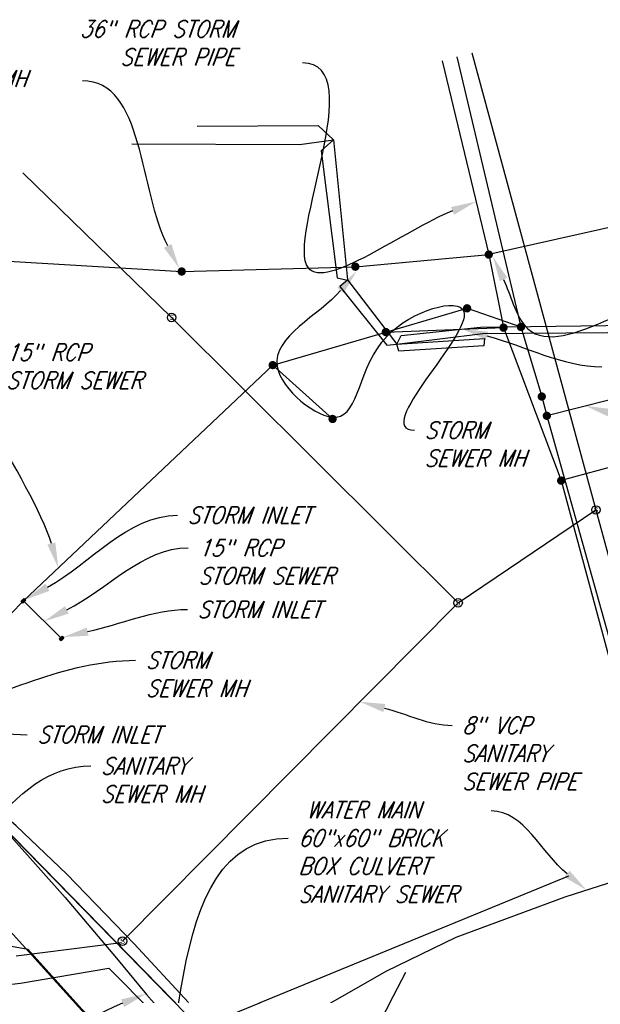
# Model space of a CAD drawing. Extents: x 1590644 to 1645661, y 573566 to 576593.
# Tile 14 of 18: x 1610013 to 1610359, y 575991 to 576577. Entities that reach past the tile are written whole.
import ezdxf
from ezdxf import colors
from ezdxf.entities.mleader import LeaderData, LeaderLine
from ezdxf.enums import TextEntityAlignment as Align
from ezdxf.lldxf.tags import DXFTag
from ezdxf.math import Vec2, Vec3

# ---------------------------------------------------------------- set-up
doc = ezdxf.new("R2010")
doc.units = 0
doc.header["$MEASUREMENT"] = 0
for name, color, linetype, true_color in [('1-GIS-SMVCONDTG- STORM PIPES', 7, 'STORM EX', 0x007f3f), ('1-GIS-SMVSTRUCG-STORM MH', 7, 'Continuous', 0x007f3f), ('1-GIS-SWNETG-SEWER PIPES', 7, 'SAN EX', 0x7f5f3f), ('1-GIS-SWNETMHG-SEWER MH', 7, 'Continuous', 0x7f5f3f), ('1-GIS-V-COMM-FIBER', 7, 'FIBER', 0xcc6600), ('C-UTIL-0 GAS-PLAN-N', 7, 'GAS EX', 0xcbad15), ('STM STRUCT', 7, 'STORM_LINE', 0x007f3f), ('V-POWR-OVHD', 7, 'ELEC OHE', 0xcc0000), ('V-WATR-LEGEND', 7, 'WATER', 0x6699cc), ('WATER MAIN', 7, 'WATER_LINE', 0x6699cc)]:
    doc.layers.add(name, color=color, linetype=linetype, true_color=true_color)
doc.layers.add('C-ANNO-LABL', color=15, linetype='Continuous')
doc.styles.add('Arial', font='arial.ttf', dxfattribs={"height": 1})
doc.styles.add('CI-EX', font='romans.shx', dxfattribs={"width": 0.85, "oblique": 20, "height": 0.1})
doc.styles.add('RomanS', font='romans.shx', dxfattribs={"height": 1})
doc.styles.get("Standard").update_dxf_attribs({"font": 'arial.ttf'})
doc.linetypes.add('ELEC OHE', pattern='A,1,-0.12,["OHE",Standard,S=0.06,R=0,X=-0.06,Y=-0.03],-0.15', length=1.27)
doc.linetypes.add('FIBER', pattern='A,0.5,-0.2,["FIB",Standard,S=0.075,R=0,X=-0.1,Y=-0.05],-0.25', length=0.95)
tags = doc.linetypes.add('GAS EX', pattern='A,0.13,-0.075,0.13,-0.075,0.13,-0.075,0.13,-0.075,["EX G",RomanS,S=0.08,R=0,X=0,Y=-0.04],-0.3625', length=1.1825).pattern_tags.tags
tags[18] = DXFTag(74, 10)
tags = doc.linetypes.add('SAN EX', pattern='A,0.13,-0.075,0.13,-0.075,0.13,-0.075,0.13,-0.0475,["EX SS",RomanS,S=0.08,R=0,X=0,Y=-0.04],-0.425', length=1.2175).pattern_tags.tags
tags[18] = DXFTag(74, 10)
tags = doc.linetypes.add('STORM EX', pattern='A,0.13,-0.075,0.13,-0.075,0.13,-0.075,0.13,-0.0475,["EX SD",RomanS,S=0.08,R=0,X=0,Y=-0.04],-0.425', length=1.2175).pattern_tags.tags
tags[18] = DXFTag(74, 10)
doc.linetypes.add('STORM_LINE', pattern='A,0.5,-0.2,["SS",Standard,S=0.1,R=0,X=-0.1,Y=-0.05],-0.25', length=0.95)
tags = doc.linetypes.add('WATER', pattern='A,0.8,-0.05,["W",Arial,S=0.1,R=0,X=0,Y=-0.05],-0.18', length=1.03).pattern_tags.tags
tags[6] = DXFTag(74, 10)
tags = doc.linetypes.add('WATER EX', pattern='A,0.13,-0.075,0.13,-0.075,0.13,-0.075,0.13,-0.035,["EX W",RomanS,S=0.08,R=0,X=0,Y=-0.04],-0.3625', length=1.1425).pattern_tags.tags
tags[18] = DXFTag(74, 10)
doc.linetypes.add('WATER_LINE', pattern='A,12.7,-5.08,["W",Standard,S=2.54,R=0,X=-2.54,Y=-1.27],-6.35', length=24.13)

# ---------------------------------------------------------------- blocks, each defined once
blk = doc.blocks.new('SSMH')
blk.add_circle((0, 0), 0.0636)
blk.add_text('S', height=0.0763).set_placement((0, -0.038), align=Align.CENTER)
blk = doc.blocks.new('STMH-N')
at = {"layer": '1-GIS-SWNETMHG-SEWER MH'}
h = blk.add_hatch(color=256, dxfattribs=at)
h.dxf.hatch_style = 1
edge = h.paths.add_edge_path()
edge.add_arc((0, 0), 0.5, 0, 360)

msp = doc.modelspace()

# ---------------------------------------------------------------- linework, layer by layer
at = {"layer": '1-GIS-SMVCONDTG- STORM PIPES'}
for p, q in [((1610273.41, 576554.57), (1610311.47, 576393.9)), ((1610264.59, 576552.21), (1610292.32, 576436.96)), ((1610415.61, 576464.68), (1610292.32, 576436.96)), ((1609903.66, 576439.18), (1610109.75, 576426.89)), ((1610213, 576429.76), (1610292.32, 576436.96)), ((1610292.32, 576436.96), (1610301.07, 576393.51)), ((1610109.75, 576426.89), (1610213, 576429.76)), ((1610231.11, 576390.88), (1610279.43, 576405)), ((1610279.43, 576405), (1610311.47, 576393.9)), ((1610163.86, 576371.22), (1610231.11, 576390.88)), ((1610231.11, 576390.88), (1610301.07, 576393.51)), ((1610301.07, 576393.51), (1610335.38, 576302.51)), ((1610311.47, 576393.9), (1610323.84, 576352.53)), ((1610015.59, 576231.04), (1610163.86, 576371.22)), ((1610199.45, 576339.19), (1610163.86, 576371.22)), ((1610323.84, 576352.53), (1610326.85, 576341.07)), ((1610364.43, 576350.55), (1610326.85, 576341.07)), ((1610326.85, 576341.07), (1610402.18, 576071.49)), ((1610374.49, 576313.3), (1610335.38, 576302.51)), ((1610335.38, 576302.51), (1610387.69, 576108.31)), ((1609946.14, 576159.55), (1610015.59, 576231.04)), ((1610038.34, 576208.69), (1610015.59, 576231.04))]:
    msp.add_line(p, q, dxfattribs=at)
at = {"layer": '1-GIS-SWNETG-SEWER PIPES'}
for p, q in [((1610282.25, 576556.93), (1610356.06, 576285.07)), ((1610015.19, 576485.56), (1610103.74, 576399.59)), ((1610103.74, 576399.59), (1610274.06, 576229.87)), ((1610274.06, 576229.87), (1610356.06, 576285.07)), ((1610356.06, 576285.07), (1610405.08, 576103.83)), ((1610074.56, 576028.56), (1610274.06, 576229.87)), ((1610073.9, 576027.71), (1610011.3, 576019.73))]:
    msp.add_line(p, q, dxfattribs=at)
at = {"layer": '1-GIS-SWNETG-SEWER PIPES', "flags": 128}
msp.add_lwpolyline([(1609932.91, 576021.86), (1609970.92, 575998.67), (1610013.98, 576003.53), (1610066.41, 576012.55), (1610198.53, 575879.38)], dxfattribs=at)
at = {"layer": '1-GIS-V-COMM-FIBER', "flags": 128}
for points in [[(1610289.79, 576386.97), (1610289.37, 576382.75), (1610238.82, 576379.42), (1610237.71, 576383.58), (1610240.21, 576388.86), (1610287.43, 576393.86), (1610361.86, 576394.7), (1610404.07, 576401.09), (1610408.81, 576397.92), (1610406.02, 576403.03), (1610390.18, 576501.9), (1610393.77, 576506.66), (1610390.46, 576511.9), (1610397.13, 576515.79), (1610516.27, 576547.18), (1610594.89, 576568.79)], [(1610118.86, 576513.26), (1610190.95, 576513.76), (1610200.09, 576505.22), (1610208.26, 576421.89), (1610237.69, 576383.6), (1610288.89, 576389.94), (1610362.83, 576390.6), (1610408.56, 576397.88), (1610409.76, 576401.97), (1610393.77, 576506.66), (1610398.04, 576510.5), (1610596.07, 576565.15)], [(1610080.15, 576502.92), (1610179.7, 576502.45), (1610200.09, 576505.22), (1610192.66, 576498.63), (1610202.21, 576423.13), (1610208.28, 576421.7), (1610203.77, 576417.92), (1610231.72, 576383.03), (1610237.71, 576383.58), (1610289.79, 576386.97)]]:
    msp.add_lwpolyline(points, dxfattribs=at)
at = {"layer": 'C-UTIL-0 GAS-PLAN-N', "flags": 128}
msp.add_lwpolyline([(1609769, 576343.63), (1609940.13, 576169.42), (1609951.23, 576158.5), (1609966.58, 576138.95), (1609980.41, 576122.52), (1609980.4, 576122.23), (1610006.75, 576092.54), (1610040.35, 576054.55), (1610071.02, 576018.49), (1610088.84, 575996.95), (1610126.56, 575954.24), (1610148.47, 575927.3), (1610167.22, 575905.38), (1610219.12, 575933.94)], dxfattribs=at)
at = {"layer": 'STM STRUCT', "ltscale": 10}
for p, q in [((1610014.21, 576230.78), (1610015.85, 576232.5)), ((1610014.57, 576230.43), (1610016.22, 576232.15)), ((1610015.73, 576231.64), (1610015.63, 576231.54)), ((1610015.63, 576231.54), (1610016.39, 576230.82)), ((1610016.48, 576230.92), (1610015.73, 576231.64)), ((1610015.92, 576231.84), (1610015.82, 576231.74)), ((1610015.82, 576231.74), (1610016.58, 576231.02)), ((1610015.85, 576232.5), (1610016.97, 576231.43)), ((1610016.67, 576231.12), (1610015.92, 576231.84)), ((1610016.01, 576231.94), (1610016.77, 576231.22)), ((1610016.11, 576232.04), (1610016.86, 576231.32)), ((1610016.21, 576232.14), (1610016.96, 576231.41)), ((1610015.33, 576229.71), (1610014.21, 576230.78)), ((1610015.34, 576229.73), (1610014.59, 576230.45)), ((1610015.44, 576229.83), (1610014.68, 576230.55)), ((1610015.53, 576229.93), (1610014.78, 576230.65)), ((1610014.87, 576230.75), (1610015.63, 576230.03)), ((1610015.72, 576230.12), (1610014.97, 576230.85)), ((1610015.06, 576230.95), (1610015.82, 576230.22)), ((1610015.91, 576230.32), (1610015.16, 576231.05)), ((1610016.01, 576230.42), (1610015.25, 576231.15)), ((1610016.97, 576231.43), (1610015.33, 576229.71)), ((1610016.1, 576230.52), (1610015.35, 576231.25)), ((1610015.54, 576231.44), (1610015.44, 576231.34)), ((1610015.44, 576231.34), (1610016.2, 576230.62)), ((1610016.29, 576230.72), (1610015.54, 576231.44)), ((1610016.2, 576230.62), (1610016.1, 576230.52)), ((1610016.39, 576230.82), (1610016.29, 576230.72)), ((1610016.58, 576231.02), (1610016.48, 576230.92)), ((1610016.77, 576231.22), (1610016.67, 576231.12)), ((1610036.9, 576208.37), (1610038.63, 576210.01)), ((1610037.97, 576207.24), (1610036.9, 576208.37)), ((1610037.64, 576207.62), (1610036.92, 576208.38)), ((1610037.74, 576207.72), (1610037.02, 576208.48)), ((1610037.12, 576208.57), (1610037.22, 576208.66)), ((1610037.84, 576207.81), (1610037.12, 576208.57)), ((1610037.22, 576208.66), (1610037.94, 576207.91)), ((1610037.32, 576208.76), (1610037.42, 576208.85)), ((1610038.04, 576208), (1610037.32, 576208.76)), ((1610037.42, 576208.85), (1610038.14, 576208.1)), ((1610037.52, 576208.95), (1610037.62, 576209.04)), ((1610038.24, 576208.19), (1610037.52, 576208.95)), ((1610039.35, 576209.25), (1610037.62, 576207.61)), ((1610037.62, 576209.04), (1610038.34, 576208.28)), ((1610037.72, 576209.14), (1610037.82, 576209.23)), ((1610038.44, 576208.38), (1610037.72, 576209.14)), ((1610037.82, 576209.23), (1610038.54, 576208.47)), ((1610037.92, 576209.33), (1610038.63, 576208.57)), ((1610039.7, 576208.88), (1610037.97, 576207.24)), ((1610038.01, 576209.42), (1610038.73, 576208.66)), ((1610038.83, 576208.76), (1610038.11, 576209.52)), ((1610038.14, 576208.1), (1610038.24, 576208.19)), ((1610038.21, 576209.61), (1610038.93, 576208.85)), ((1610039.03, 576208.95), (1610038.31, 576209.7)), ((1610038.34, 576208.28), (1610038.44, 576208.38)), ((1610038.41, 576209.8), (1610039.13, 576209.04)), ((1610038.51, 576209.89), (1610039.23, 576209.14)), ((1610038.61, 576209.99), (1610039.33, 576209.23)), ((1610038.63, 576210.01), (1610039.7, 576208.88)), ((1610037.94, 576207.91), (1610038.04, 576208))]:
    msp.add_line(p, q, dxfattribs=at)
at = {"layer": 'WATER MAIN', "linetype": 'WATER EX', "flags": 128}
msp.add_lwpolyline([(1609906.49, 576195.9), (1610139.06, 575958.07), (1610231.39, 576010.79), (1610272.92, 576030.94), (1610337.68, 576054.95), (1610433.73, 576085.73), (1610451.46, 576035.33), (1610443.76, 576032.61), (1610517.15, 575750.68), (1610543.63, 575736.59)], dxfattribs=at)

# ---------------------------------------------------------------- block references
at = {"layer": '1-GIS-SMVSTRUCG-STORM MH', "xscale": 5, "yscale": 5, "zscale": 5}
for p in [(1610292.32, 576436.96), (1610213, 576429.76), (1610109.75, 576426.89), (1610279.43, 576405), (1610301.07, 576393.51), (1610311.47, 576393.9), (1610231.11, 576390.88), (1610163.86, 576371.22), (1610323.84, 576352.53), (1610326.85, 576341.07), (1610199.45, 576339.19), (1610335.38, 576302.51)]:
    msp.add_blockref('STMH-N', p, dxfattribs=at)
at = {"layer": '1-GIS-SWNETG-SEWER PIPES', "xscale": 40, "yscale": 40, "zscale": 40}
msp.add_blockref('SSMH', (1610074.56, 576028.56), dxfattribs=at)
at = {"layer": '1-GIS-SWNETMHG-SEWER MH', "xscale": 40, "yscale": 40, "zscale": 40}
for p in [(1610103.74, 576399.59), (1610356.06, 576285.07), (1610274.06, 576229.87)]:
    msp.add_blockref('SSMH', p, dxfattribs=at)

# ---------------------------------------------------------------- leaders
at = {"layer": 'C-ANNO-LABL'}
ml = msp.add_multileader_mtext('Standard', dxfattribs=at)
ml.set_content('36" RCP STORM\\PSEWER PIPE', color=256, style='CI-EX')
ml.set_leader_properties()
ml.build(insert=Vec2(0, 0))
ml.multileader.update_dxf_attribs({"leader_type": 2, "text_right_attachment_type": 3, "dogleg_length": 0.36, "arrow_head_size": 15, "scale": 100})
ctx = ml.context
ctx.base_point, ctx.scale, ctx.char_height, ctx.arrow_head_size, ctx.landing_gap_size, ctx.plane_origin = Vec3(1610029.44, 576571.14), 100, 10, 15, 6, Vec3(1610159.7, 576780.04)
ctx.right_attachment, ctx.text_align_type = 3, 2
notes = []
notes.append((ctx, [(1, (1, 1, 0), (1610217.55, 576550.97), (-1, 0), 36, [(1, [(1610284.74, 576468.47), (1610185.06, 576428.98)], 0, [])])]))
ctx.mtext.insert, ctx.mtext.alignment, ctx.mtext.flow_direction = Vec3(1610141.6, 576576.14), 3, 5
ml = msp.add_multileader_mtext('Standard', dxfattribs=at)
ml.set_content('STORM\\PSEWER MH', color=256, style='CI-EX')
ml.set_leader_properties()
ml.build(insert=Vec2(0, 0))
ml.multileader.update_dxf_attribs({"leader_type": 2, "text_right_attachment_type": 3, "dogleg_length": 0.36, "arrow_head_size": 15, "scale": 100})
ctx = ml.context
ctx.base_point, ctx.scale, ctx.char_height, ctx.arrow_head_size, ctx.landing_gap_size, ctx.plane_origin = Vec3(1609951.5, 576558.3), 100, 10, 15, 6, Vec3(1609980.03, 576810.25)
ctx.right_attachment = 3
notes.append((ctx, [(1, (1, 1, 0), (1610086.66, 576540.33), (-1, 0), 36, [(1, [(1610108.3, 576428.76)], 0, [])])]))
ctx.mtext.insert, ctx.mtext.flow_direction = Vec3(1609957.5, 576563.3), 5
ml = msp.add_multileader_mtext('Standard', dxfattribs=at)
ml.set_content('STORM\\PSEWER MH', color=256, style='CI-EX')
ml.set_leader_properties()
ml.build(insert=Vec2(0, 0))
ml.multileader.update_dxf_attribs({"leader_type": 2, "text_right_attachment_type": 3, "dogleg_length": 0.36, "arrow_head_size": 15, "scale": 100})
ctx = ml.context
ctx.base_point, ctx.scale, ctx.char_height, ctx.arrow_head_size, ctx.landing_gap_size, ctx.plane_origin = Vec3(1610420.52, 576417.14), 100, 10, 15, 6, Vec3(1610188.37, 576734.71)
ctx.right_attachment = 3
notes.append((ctx, [(0, (1, 1, 0), (1610384.52, 576417.14), (1, 0), 36, [(2, [(1610294.77, 576435.81), (1610313.68, 576394.79)], 0, [])])]))
ctx.mtext.insert, ctx.mtext.flow_direction = Vec3(1610426.52, 576422.14), 5
ml = msp.add_multileader_mtext('Standard', dxfattribs=at)
ml.set_content('STORM\\PSEWER MH', color=256, style='CI-EX')
ml.set_leader_properties()
ml.build(insert=Vec2(0, 0))
ml.multileader.update_dxf_attribs({"leader_type": 2, "text_right_attachment_type": 3, "dogleg_length": 0.36, "arrow_head_size": 15, "scale": 100})
ctx = ml.context
ctx.base_point, ctx.scale, ctx.char_height, ctx.arrow_head_size, ctx.landing_gap_size, ctx.plane_origin = Vec3(1610248.13, 576332.57), 100, 10, 15, 6, Vec3(1610031.02, 576668.77)
ctx.right_attachment = 3
notes.append((ctx, [(0, (1, 1, 0), (1610212.13, 576332.57), (1, 0), 36, [(4, [(1610213.82, 576427.16), (1610166.49, 576370.58), (1610201.62, 576340.28), (1610231.82, 576388.44), (1610277.51, 576403.12)], 0, [])])]))
ctx.mtext.insert, ctx.mtext.flow_direction = Vec3(1610254.13, 576337.57), 5
ml = msp.add_multileader_mtext('Standard', dxfattribs=at)
ml.set_content('24" RCP STORM\\PSEWER PIPE', color=256, style='CI-EX')
ml.set_leader_properties()
ml.build(insert=Vec2(0, 0))
ml.multileader.update_dxf_attribs({"leader_type": 2, "text_right_attachment_type": 3, "dogleg_length": 0.36, "arrow_head_size": 15, "scale": 100})
ctx = ml.context
ctx.base_point, ctx.scale, ctx.char_height, ctx.arrow_head_size, ctx.landing_gap_size, ctx.plane_origin = Vec3(1610359.63, 576370.29), 100, 10, 15, 6, Vec3(1610456.22, 576568.24)
ctx.right_attachment, ctx.text_align_type = 3, 2
notes.append((ctx, [(0, (1, 1, 0), (1610323.63, 576370.29), (1, 0), 36, [(0, [(1610276.77, 576392.6)], 0, [])])]))
ctx.mtext.insert, ctx.mtext.alignment, ctx.mtext.flow_direction = Vec3(1610472.49, 576375.29), 3, 5
ml = msp.add_multileader_mtext('Standard', dxfattribs=at)
ml.set_content('15" RCP\\PSTORM SEWER', color=256, style='CI-EX')
ml.set_leader_properties()
ml.build(insert=Vec2(0, 0))
ml.multileader.update_dxf_attribs({"leader_type": 2, "text_right_attachment_type": 3, "dogleg_length": 0.36, "arrow_head_size": 15, "scale": 100})
ctx = ml.context
ctx.base_point, ctx.scale, ctx.char_height, ctx.arrow_head_size, ctx.landing_gap_size, ctx.plane_origin = Vec3(1609999.41, 576378.86), 100, 10, 15, 6, Vec3(1609980.99, 576360.9)
ctx.right_attachment = 3
notes.append((ctx, [(0, (1, 1, 0), (1609963.41, 576378.86), (1, 0), 36, [(0, [(1610036.38, 576250.69)], 0, [])])]))
ctx.mtext.insert, ctx.mtext.flow_direction = Vec3(1610005.41, 576383.86), 5
ml = msp.add_multileader_mtext('Standard', dxfattribs=at)
ml.set_content('15" RCP STORM\\PSEWER PIPE', color=256, style='CI-EX')
ml.set_leader_properties()
ml.build(insert=Vec2(0, 0))
ml.multileader.update_dxf_attribs({"leader_type": 2, "text_right_attachment_type": 3, "dogleg_length": 0.36, "arrow_head_size": 15, "scale": 100})
ctx = ml.context
ctx.base_point, ctx.scale, ctx.char_height, ctx.arrow_head_size, ctx.landing_gap_size, ctx.plane_origin = Vec3(1610431.07, 576323.55), 100, 10, 15, 6, Vec3(1610499.51, 576535.39)
ctx.right_attachment, ctx.text_align_type = 3, 2
notes.append((ctx, [(0, (1, 1, 0), (1610395.07, 576323.55), (1, 0), 36, [(0, [(1610350.05, 576346.92)], 0, [])])]))
ctx.mtext.insert, ctx.mtext.alignment, ctx.mtext.flow_direction = Vec3(1610540.68, 576328.55), 3, 5
ml = msp.add_multileader_mtext('Standard', dxfattribs=at)
ml.set_content('STORM INLET', color=256, style='CI-EX')
ml.set_leader_properties()
ml.build(insert=Vec2(0, 0))
ml.multileader.update_dxf_attribs({"leader_type": 2, "text_right_attachment_type": 3, "dogleg_length": 0.36, "arrow_head_size": 15, "scale": 100})
ctx = ml.context
ctx.base_point, ctx.scale, ctx.char_height, ctx.arrow_head_size, ctx.landing_gap_size, ctx.plane_origin = Vec3(1610107.17, 576281.94), 100, 10, 15, 6, Vec3(1610364.71, 576409.04)
ctx.right_attachment = 3
notes.append((ctx, [(0, (1, 1, 0), (1610071.17, 576281.94), (1, 0), 36, [(0, [(1610016.79, 576231.79)], 0, [])])]))
ctx.mtext.insert, ctx.mtext.flow_direction = Vec3(1610113.17, 576286.94), 5
ml = msp.add_multileader_mtext('Standard', dxfattribs=at)
ml.set_content('15" RCP\\PSTORM SEWER', color=256, style='CI-EX')
ml.set_leader_properties()
ml.build(insert=Vec2(0, 0))
ml.multileader.update_dxf_attribs({"leader_type": 2, "text_right_attachment_type": 3, "dogleg_length": 0.36, "arrow_head_size": 15, "scale": 100})
ctx = ml.context
ctx.base_point, ctx.scale, ctx.char_height, ctx.arrow_head_size, ctx.landing_gap_size, ctx.plane_origin = Vec3(1610113.64, 576262.54), 100, 10, 15, 6, Vec3(1610093.9, 576273.24)
ctx.right_attachment = 3
notes.append((ctx, [(0, (1, 1, 0), (1610077.64, 576262.54), (1, 0), 36, [(0, [(1610028.03, 576218.81)], 0, [])])]))
ctx.mtext.insert, ctx.mtext.flow_direction = Vec3(1610119.64, 576267.54), 5
ml = msp.add_multileader_mtext('Standard', dxfattribs=at)
ml.set_content('STORM INLET', color=256, style='CI-EX')
ml.set_leader_properties()
ml.build(insert=Vec2(0, 0))
ml.multileader.update_dxf_attribs({"leader_type": 2, "text_right_attachment_type": 3, "dogleg_length": 0.36, "arrow_head_size": 15, "scale": 100})
ctx = ml.context
ctx.base_point, ctx.scale, ctx.char_height, ctx.arrow_head_size, ctx.landing_gap_size, ctx.plane_origin = Vec3(1610113.1, 576225.91), 100, 10, 15, 6, Vec3(1610370.64, 576353.02)
ctx.right_attachment = 3
notes.append((ctx, [(0, (1, 1, 0), (1610077.1, 576225.91), (1, 0), 36, [(0, [(1610039.17, 576209.44)], 0, [])])]))
ctx.mtext.insert, ctx.mtext.flow_direction = Vec3(1610119.1, 576230.91), 5
ml = msp.add_multileader_mtext('Standard', dxfattribs=at)
ml.set_content('STORM\\PSEWER MH', color=256, style='CI-EX')
ml.set_leader_properties()
ml.build(insert=Vec2(0, 0))
ml.multileader.update_dxf_attribs({"leader_type": 2, "text_right_attachment_type": 3, "dogleg_length": 0.36, "arrow_head_size": 15, "scale": 100})
ctx = ml.context
ctx.base_point, ctx.scale, ctx.char_height, ctx.arrow_head_size, ctx.landing_gap_size, ctx.plane_origin = Vec3(1610082.3, 576195.68), 100, 10, 15, 6, Vec3(1610148.57, 576413.49)
ctx.right_attachment = 3
notes.append((ctx, [(0, (1, 1, 0), (1610046.3, 576195.68), (1, 0), 36, [(1, [(1609947.42, 576159.54)], 0, [])])]))
ctx.mtext.insert, ctx.mtext.flow_direction = Vec3(1610088.3, 576200.68), 5
ml = msp.add_multileader_mtext('Standard', dxfattribs=at)
ml.set_content('STORM INLET', color=256, style='CI-EX')
ml.set_leader_properties()
ml.build(insert=Vec2(0, 0))
ml.multileader.update_dxf_attribs({"leader_type": 2, "text_right_attachment_type": 3, "dogleg_length": 0.36, "arrow_head_size": 15, "scale": 100})
ctx = ml.context
ctx.base_point, ctx.scale, ctx.char_height, ctx.arrow_head_size, ctx.landing_gap_size, ctx.plane_origin = Vec3(1610017.83, 576151.39), 100, 10, 15, 6, Vec3(1610273.56, 576257.59)
ctx.right_attachment = 3
notes.append((ctx, [(0, (1, 1, 0), (1609981.83, 576151.39), (1, 0), 36, [(1, [(1609943.38, 576108.63), (1609895.29, 576159.04)], 0, [])])]))
ctx.mtext.insert, ctx.mtext.flow_direction = Vec3(1610023.83, 576156.39), 5
ml = msp.add_multileader_mtext('Standard', dxfattribs=at)
ml.set_content('8" VCP\\PSANITARY\\PSEWER PIPE', color=256, style='CI-EX')
ml.set_leader_properties()
ml.build(insert=Vec2(0, 0))
ml.multileader.update_dxf_attribs({"leader_type": 2, "text_right_attachment_type": 3, "dogleg_length": 0.36, "arrow_head_size": 15, "scale": 100})
ctx = ml.context
ctx.base_point, ctx.scale, ctx.char_height, ctx.arrow_head_size, ctx.landing_gap_size, ctx.plane_origin = Vec3(1610270.48, 576156.95), 100, 10, 15, 6, Vec3(1610066.99, 576067.2)
ctx.right_attachment = 3
notes.append((ctx, [(0, (1, 1, 0), (1610234.48, 576156.95), (1, 0), 36, [(0, [(1610215.7, 576170.98)], 0, [])])]))
ctx.mtext.insert, ctx.mtext.flow_direction = Vec3(1610276.48, 576161.95), 5
ml = msp.add_multileader_mtext('Standard', dxfattribs=at)
ml.set_content('SANITARY\\PSEWER MH', color=256, style='CI-EX')
ml.set_leader_properties()
ml.build(insert=Vec2(0, 0))
ml.multileader.update_dxf_attribs({"leader_type": 2, "text_right_attachment_type": 3, "dogleg_length": 0.36, "arrow_head_size": 15, "scale": 100})
ctx = ml.context
ctx.base_point, ctx.scale, ctx.char_height, ctx.arrow_head_size, ctx.landing_gap_size, ctx.plane_origin = Vec3(1610055.69, 576132.81), 100, 10, 15, 6, Vec3(1610114.57, 576310.45)
ctx.right_attachment = 3
notes.append((ctx, [(0, (1, 1, 0), (1610019.69, 576132.81), (1, 0), 36, [(1, [(1609933.23, 576023.09)], 0, [])])]))
ctx.mtext.insert, ctx.mtext.flow_direction = Vec3(1610061.69, 576137.81), 5
ml = msp.add_multileader_mtext('Standard', dxfattribs=at)
ml.set_content('WATER MAIN', color=256, style='CI-EX')
ml.set_leader_properties()
ml.build(insert=Vec2(0, 0))
ml.multileader.update_dxf_attribs({"leader_type": 2, "text_right_attachment_type": 3, "dogleg_length": 0.36, "arrow_head_size": 15, "scale": 100})
ctx = ml.context
ctx.base_point, ctx.scale, ctx.char_height, ctx.arrow_head_size, ctx.landing_gap_size, ctx.plane_origin = Vec3(1610177.86, 576106.72), 100, 10, 15, 6, Vec3(1610274.84, 576075.86)
ctx.right_attachment = 3
notes.append((ctx, [(1, (1, 1, 0), (1610329.72, 576106.06), (-1, 0), 36, [(0, [(1610350.38, 576059.02)], 0, [])])]))
ctx.mtext.insert, ctx.mtext.flow_direction = Vec3(1610183.86, 576111.72), 5
ml = msp.add_multileader_mtext('Standard', dxfattribs=at)
ml.set_content('60"x60" BRICK \\PBOX CULVERT\\PSANITARY SEWER', color=256, style='CI-EX')
ml.set_leader_properties()
ml.build(insert=Vec2(0, 0))
ml.multileader.update_dxf_attribs({"leader_type": 2, "text_right_attachment_type": 3, "dogleg_length": 0.36, "arrow_head_size": 15, "scale": 100})
ctx = ml.context
ctx.base_point, ctx.scale, ctx.char_height, ctx.arrow_head_size, ctx.landing_gap_size, ctx.plane_origin = Vec3(1610173.1, 576089.94), 100, 10, 15, 6, Vec3(1609769.61, 575955.65)
ctx.right_attachment = 3
notes.append((ctx, [(0, (1, 1, 0), (1610137.1, 576089.94), (1, 0), 36, [(0, [(1610079.41, 575858.7)], 0, [])])]))
ctx.mtext.insert, ctx.mtext.width, ctx.mtext.defined_height, ctx.mtext.flow_direction = Vec3(1610179.1, 576094.94), 160.7391, 48.22, 5
for ctx, leaders in notes:
    for number, flags, end, landing, length, lines in leaders:
        leader = LeaderData()
        leader.index, (leader.has_last_leader_line, leader.has_dogleg_vector, leader.attachment_direction) = number, flags
        leader.last_leader_point, leader.dogleg_vector, leader.dogleg_length = Vec3(end), Vec3(landing), length
        for number, points, colour, breaks in lines:
            line = LeaderLine()
            line.index, line.vertices, line.color, line.breaks = number, Vec3.list(points), colors.encode_raw_color(colour), breaks
            leader.lines.append(line)
        ctx.leaders.append(leader)

# ---------------------------------------------------------------- next in the draw order: leaders
ml = msp.add_multileader_mtext('Standard', dxfattribs=at)
ml.set_content('10" GAS LINE\\P(UNKNOWN MATERIAL)', color=256, style='CI-EX')
ml.set_leader_properties()
ml.build(insert=Vec2(0, 0))
ml.multileader.update_dxf_attribs({"leader_type": 2, "text_right_attachment_type": 3, "dogleg_length": 0.36, "arrow_head_size": 15, "scale": 100})
ctx = ml.context
ctx.base_point, ctx.scale, ctx.char_height, ctx.arrow_head_size, ctx.landing_gap_size, ctx.plane_origin = Vec3(1609805.89, 575980.09), 100, 10, 15, 6, Vec3(1609906.98, 576155.05)
ctx.right_attachment = 3
notes = []
notes.append((ctx, [(1, (1, 1, 0), (1610030.23, 575959.05), (-1, 0), 36, [(0, [(1610088.51, 575997.35)], 0, [])])]))
ctx.mtext.insert, ctx.mtext.width, ctx.mtext.flow_direction = Vec3(1609811.89, 575986.75), 195.3822, 5
ctx.mtext.has_bg_fill, ctx.mtext.bg_color, ctx.mtext.bg_scale_factor, ctx.mtext.bg_transparency, ctx.mtext.use_window_bg_color = 1, -1027028792, 1.5, 0, 1
for ctx, leaders in notes:
    for number, flags, end, landing, length, lines in leaders:
        leader = LeaderData()
        leader.index, (leader.has_last_leader_line, leader.has_dogleg_vector, leader.attachment_direction) = number, flags
        leader.last_leader_point, leader.dogleg_vector, leader.dogleg_length = Vec3(end), Vec3(landing), length
        for number, points, colour, breaks in lines:
            line = LeaderLine()
            line.index, line.vertices, line.color, line.breaks = number, Vec3.list(points), colors.encode_raw_color(colour), breaks
            leader.lines.append(line)
        ctx.leaders.append(leader)

# ---------------------------------------------------------------- next in the draw order: linework, layer by layer
at = {"layer": 'C-UTIL-0 GAS-PLAN-N', "flags": 128}
msp.add_lwpolyline([(1610113.84, 575992.04), (1610081.38, 576027.04), (1610041.53, 576068.52), (1610011.4, 576097.29), (1609981.05, 576123.19), (1609975.55, 576128.37), (1609965.63, 576138.09), (1609950.65, 576157.84), (1609939.19, 576168.49), (1609884.98, 576221.44), (1609877.95, 576228.98), (1609864.98, 576242.17), (1609767.65, 576341.32)], dxfattribs=at)
at = {"layer": 'V-POWR-OVHD', "flags": 128}
for points in [[(1609718.96, 576336.18), (1609780.82, 576272.16), (1609867.17, 576182.02), (1609908.27, 576139.19), (1609957.38, 576090.05), (1610056, 575981.2), (1610068.48, 575894.17), (1610118.87, 575848.24), (1610155.88, 575846.34), (1610193.7, 575915.4), (1610243, 576010.25)], [(1609239.54, 575631.89), (1610044.09, 575945.91), (1610339.97, 576067.54)]]:
    msp.add_lwpolyline(points, dxfattribs=at)
at = {"layer": 'V-WATR-LEGEND'}
msp.add_line((1609740.86, 576364.93), (1610139.06, 575958.07), dxfattribs=at)
at = {"layer": 'WATER MAIN', "linetype": 'WATER EX', "elevation": 31.48, "flags": 128}
msp.add_lwpolyline([(1609419.4, 576374.99), (1609435.02, 576370.43), (1609449, 576361.56), (1609482.8, 576350.41), (1609509.51, 576342.93), (1609537.06, 576333.06), (1609564.16, 576321.62), (1609602.1, 576305.15), (1609628.2, 576297.08), (1609653.1, 576272.43), (1609687.9, 576233.06), (1609722.3, 576198.76), (1609734.91, 576185.19), (1609750.72, 576170.29), (1609766.38, 576158.88), (1609807.53, 576130.79), (1609837.51, 576111.78), (1609855.05, 576098.1), (1609898.03, 576069.91), (1609941.14, 576043.82), (1609967.24, 576033.11), (1610018.31, 576023.89), (1610050.61, 575988.03), (1610072.98, 575965.93), (1610073.07, 575965.39), (1610143.35, 575890.95), (1610161.1, 575871.99), (1610195.65, 575852.66), (1610271.85, 575814.54), (1610306.14, 575797.5), (1610329.59, 575785.59), (1610380.49, 575757.42), (1610408.95, 575744.98), (1610532.9, 575689.37), (1610558.84, 575674.86), (1610588.29, 575669.11), (1610601.31, 575667.79), (1610604.64, 575667.96), (1610620.89, 575667.47), (1610656.66, 575674.77), (1610681.53, 575663.67), (1610750.7, 575629.12), (1610807.28, 575607.89), (1610858.41, 575587.33), (1610920.52, 575557.92), (1610971.32, 575532.37), (1610996.88, 575522.61), (1611012.01, 575515.17), (1611034.47, 575507.14), (1611392.53, 575352.64), (1611397.92, 575350.35), (1611439.43, 575331.07), (1611467.46, 575317.52), (1611482.55, 575308.49), (1611495.89, 575302.15), (1611524.99, 575287.46), (1611549.14, 575276.66), (1611578.79, 575266.3), (1611611.36, 575261.71), (1611645.23, 575255.96), (1611673.14, 575249.73), (1611692.4, 575248), (1611716.08, 575254.94)], dxfattribs=at)

doc.saveas('drawing.dxf')
